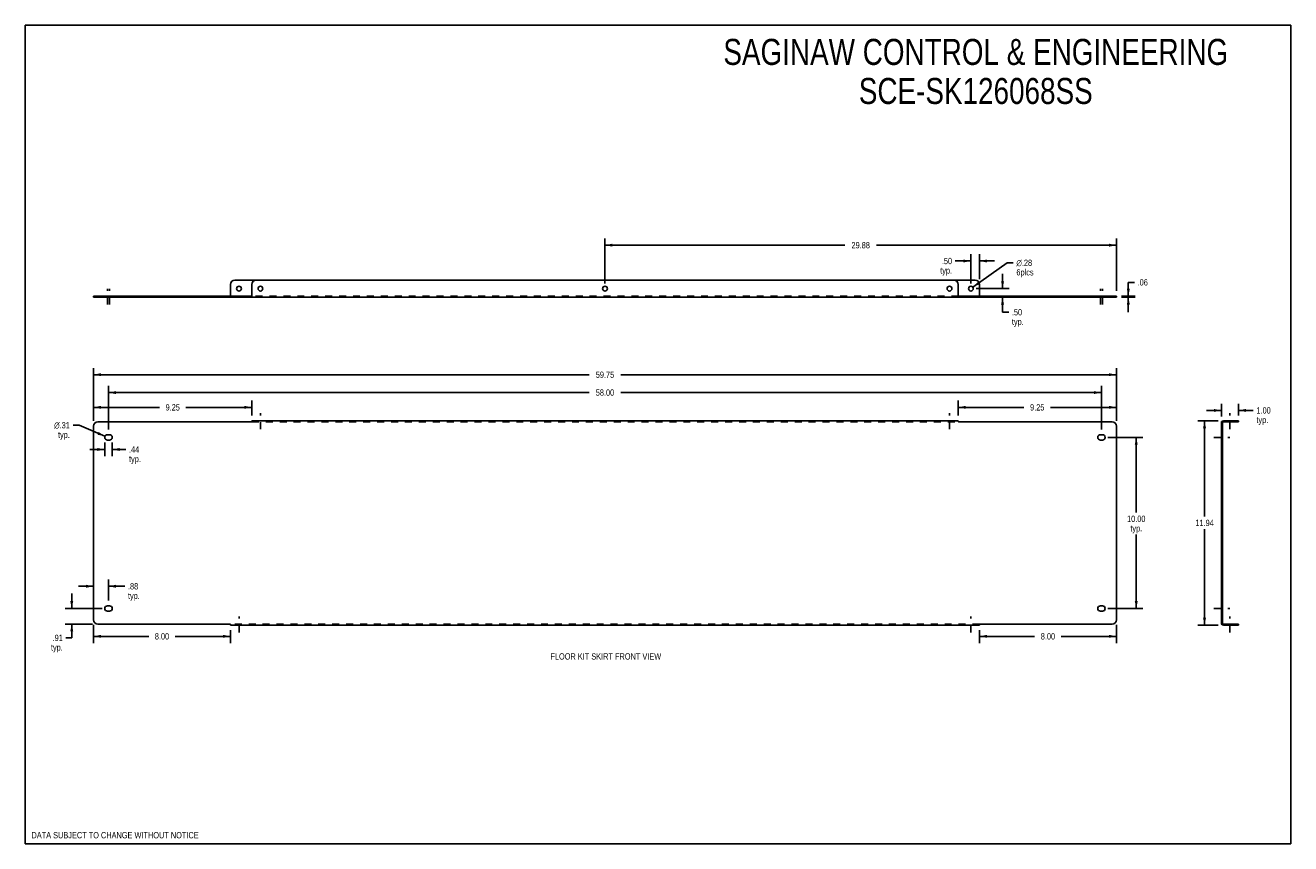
# Model space of a CAD drawing. Header units: inches. Extents: x 0 to 73.9, y 0 to 47.8.
import ezdxf

# ---------------------------------------------------------------- set-up
doc = ezdxf.new("R2010")
doc.units = ezdxf.units.IN
doc.header["$LTSCALE"] = 4.065217
doc.header["$MEASUREMENT"] = 0
doc.linetypes.add('DASHED', pattern=[0.2, 0.1, -0.1])
doc.linetypes.add('HIDDEN', pattern=[0.2, 0.1, -0.1])
doc.layers.get('0').update_dxf_attribs({"linetype": 'CONTINUOUS'})
for name, color, linetype in [('02___PRT_ALL_AXES', 7, 'CONTINUOUS'), ('DEFAULT_2', 8, 'HIDDEN'), ('DIMENSIONS', 7, 'CONTINUOUS')]:
    doc.layers.add(name, color=color, linetype=linetype)
doc.styles.get("Standard").update_dxf_attribs({"font": 'txt', "width": 0.8})
doc.styles.add('TEXTSTYLE_1', font='gdt', dxfattribs={"width": 0.8})
doc.dimstyles.new('DIMSTYLE_1', dxfattribs={"dimtxt": 0.369565, "dimasz": 0.434783, "dimexe": 0.09, "dimexo": 0.07, "dimgap": 0.0425, "dimtad": 0, "dimtih": 1, "dimtoh": 1, "dimzin": 4, "dimdsep": 46, "dimtxsty": 'Standard', "dimblk": '_FILLED', "dimblk1": '_FILLED', "dimblk2": '_FILLED', "dimcen": 0.09, "dimadec": 0, "dimazin": 0, "dimtfac": 1, "dimtofl": 0, "dimtmove": 0, "dimatfit": 3, "dimldrblk": '_FILLED', "dimfxl": 0, "dimtolj": 1, "dimtzin": 4, "dimarcsym": 0})
doc.dimstyles.new('DIMSTYLE_2', dxfattribs={"dimtxt": 0.369565, "dimasz": 0.434783, "dimexe": 0.09, "dimexo": 0.07, "dimgap": 0.09, "dimtad": 0, "dimtih": 1, "dimtoh": 1, "dimzin": 4, "dimdsep": 46, "dimtxsty": 'Standard', "dimblk": '_FILLED', "dimblk1": '_FILLED', "dimblk2": '_FILLED', "dimcen": 0.09, "dimadec": 0, "dimazin": 0, "dimtfac": 1, "dimtofl": 0, "dimtmove": 0, "dimatfit": 3, "dimldrblk": '_FILLED', "dimfxl": 0, "dimtolj": 1, "dimtzin": 4, "dimarcsym": 0})

# ---------------------------------------------------------------- blocks, each defined once
blk = doc.blocks.new('_FILLED')
at = {"color": 0, "linetype": 'ByBlock'}
blk.add_solid([(0, 0), (-1, 0.2), (-1, -0.2)], dxfattribs=at)
blk = doc.blocks.new('*D1')
at = {"layer": 'DIMENSIONS', "color": 2, "linetype": 'Continuous'}
for p, q in [((3.984, 24.709), (3.984, 27.799)), ((3.984, 27.408), (32.935, 27.408)), ((63.734, 27.408), (34.783, 27.408)), ((63.734, 24.709), (63.734, 27.799))]:
    blk.add_line(p, q, dxfattribs=at)
at = {"layer": 'DIMENSIONS', "color": 2, "linetype": 'Continuous', "xscale": 0.4347826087, "yscale": 0.4347826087, "zscale": 0.4347826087, "rotation": 180}
blk.add_blockref('_FILLED', (3.984, 27.408), dxfattribs=at)
at = {"layer": 'DIMENSIONS', "color": 2, "linetype": 'Continuous', "xscale": 0.4347826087, "yscale": 0.4347826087, "zscale": 0.4347826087}
blk.add_blockref('_FILLED', (63.734, 27.408), dxfattribs=at)
at = {"layer": 'DIMENSIONS', "color": 2, "linetype": 'Continuous', "insert": (33.859, 27.593), "char_height": 0.3696, "width": 1.47826, "attachment_point": 2, "line_spacing_factor": 0.9}
blk.add_mtext('59.75', dxfattribs=at)
blk = doc.blocks.new('*D2')
at = {"layer": 'DIMENSIONS', "color": 2, "linetype": 'Continuous'}
for p, q in [((69.678, 24.715), (68.49, 24.715)), ((68.881, 24.715), (68.881, 19.116)), ((68.881, 12.777), (68.881, 18.376)), ((69.678, 12.777), (68.49, 12.777))]:
    blk.add_line(p, q, dxfattribs=at)
at = {"layer": 'DIMENSIONS', "color": 2, "linetype": 'Continuous', "xscale": 0.4347826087, "yscale": 0.4347826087, "zscale": 0.4347826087}
for p, rotation in [((68.881, 24.715), 90), ((68.881, 12.777), 270)]:
    blk.add_blockref('_FILLED', p, dxfattribs=dict(at, rotation=rotation))
at = {"layer": 'DIMENSIONS', "color": 2, "linetype": 'Continuous', "insert": (68.881, 18.931), "char_height": 0.3696, "width": 1.47826, "attachment_point": 2, "line_spacing_factor": 0.9}
blk.add_mtext('11.94', dxfattribs=at)
blk = doc.blocks.new('*D3')
at = {"layer": 'DIMENSIONS', "color": 2, "linetype": 'Continuous'}
for p, q in [((54.484, 25.019), (54.484, 25.891)), ((63.734, 24.709), (63.734, 25.891)), ((54.484, 25.5), (58.333, 25.5)), ((63.734, 25.5), (59.885, 25.5))]:
    blk.add_line(p, q, dxfattribs=at)
at = {"layer": 'DIMENSIONS', "color": 2, "linetype": 'Continuous', "xscale": 0.4347826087, "yscale": 0.4347826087, "zscale": 0.4347826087, "rotation": 180}
blk.add_blockref('_FILLED', (54.484, 25.5), dxfattribs=at)
at = {"layer": 'DIMENSIONS', "color": 2, "linetype": 'Continuous', "xscale": 0.4347826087, "yscale": 0.4347826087, "zscale": 0.4347826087}
blk.add_blockref('_FILLED', (63.734, 25.5), dxfattribs=at)
at = {"layer": 'DIMENSIONS', "color": 2, "linetype": 'Continuous', "insert": (59.109, 25.685), "char_height": 0.3696, "width": 1.18261, "attachment_point": 2, "line_spacing_factor": 0.9}
blk.add_mtext('9.25', dxfattribs=at)
blk = doc.blocks.new('*D4')
at = {"layer": 'DIMENSIONS', "color": 2, "linetype": 'Continuous'}
for p, q in [((3.984, 24.709), (3.984, 25.891)), ((13.234, 25.019), (13.234, 25.891)), ((3.984, 25.5), (7.833, 25.5)), ((13.234, 25.5), (9.385, 25.5))]:
    blk.add_line(p, q, dxfattribs=at)
at = {"layer": 'DIMENSIONS', "color": 2, "linetype": 'Continuous', "xscale": 0.4347826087, "yscale": 0.4347826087, "zscale": 0.4347826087, "rotation": 180}
blk.add_blockref('_FILLED', (3.984, 25.5), dxfattribs=at)
at = {"layer": 'DIMENSIONS', "color": 2, "linetype": 'Continuous', "xscale": 0.4347826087, "yscale": 0.4347826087, "zscale": 0.4347826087}
blk.add_blockref('_FILLED', (13.234, 25.5), dxfattribs=at)
at = {"layer": 'DIMENSIONS', "color": 2, "linetype": 'Continuous', "insert": (8.609, 25.685), "char_height": 0.3696, "width": 1.18261, "attachment_point": 2, "line_spacing_factor": 0.9}
blk.add_mtext('9.25', dxfattribs=at)
blk = doc.blocks.new('*D5')
at = {"layer": 'DIMENSIONS', "color": 2, "linetype": 'Continuous'}
for p, q in [((3.984, 12.783), (3.984, 11.727)), ((3.984, 12.118), (7.208, 12.118)), ((11.984, 12.118), (8.76, 12.118)), ((11.984, 12.473), (11.984, 11.727))]:
    blk.add_line(p, q, dxfattribs=at)
at = {"layer": 'DIMENSIONS', "color": 2, "linetype": 'Continuous', "xscale": 0.4347826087, "yscale": 0.4347826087, "zscale": 0.4347826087, "rotation": 180}
blk.add_blockref('_FILLED', (3.984, 12.118), dxfattribs=at)
at = {"layer": 'DIMENSIONS', "color": 2, "linetype": 'Continuous', "xscale": 0.4347826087, "yscale": 0.4347826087, "zscale": 0.4347826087}
blk.add_blockref('_FILLED', (11.984, 12.118), dxfattribs=at)
at = {"layer": 'DIMENSIONS', "color": 2, "linetype": 'Continuous', "insert": (7.984, 12.303), "char_height": 0.3696, "width": 1.18261, "attachment_point": 2, "line_spacing_factor": 0.9}
blk.add_mtext('8.00', dxfattribs=at)
blk = doc.blocks.new('*D6')
at = {"layer": 'DIMENSIONS', "color": 2, "linetype": 'Continuous'}
for p, q in [((63.734, 12.783), (63.734, 11.727)), ((55.734, 12.473), (55.734, 11.727)), ((55.734, 12.118), (58.958, 12.118)), ((63.734, 12.118), (60.51, 12.118))]:
    blk.add_line(p, q, dxfattribs=at)
at = {"layer": 'DIMENSIONS', "color": 2, "linetype": 'Continuous', "xscale": 0.4347826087, "yscale": 0.4347826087, "zscale": 0.4347826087, "rotation": 180}
blk.add_blockref('_FILLED', (55.734, 12.118), dxfattribs=at)
at = {"layer": 'DIMENSIONS', "color": 2, "linetype": 'Continuous', "xscale": 0.4347826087, "yscale": 0.4347826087, "zscale": 0.4347826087}
blk.add_blockref('_FILLED', (63.734, 12.118), dxfattribs=at)
at = {"layer": 'DIMENSIONS', "color": 2, "linetype": 'Continuous', "insert": (59.734, 12.303), "char_height": 0.3696, "width": 1.18261, "attachment_point": 2, "line_spacing_factor": 0.9}
blk.add_mtext('8.00', dxfattribs=at)
blk = doc.blocks.new('*D7')
at = {"layer": 'DIMENSIONS', "color": 2, "linetype": 'Continuous'}
for p, q in [((69.862, 25.321), (68.993, 25.321)), ((69.862, 24.959), (69.862, 25.712)), ((70.862, 25.019), (70.862, 25.712)), ((70.862, 25.321), (71.726, 25.321))]:
    blk.add_line(p, q, dxfattribs=at)
at = {"layer": 'DIMENSIONS', "color": 2, "linetype": 'Continuous', "xscale": 0.4347826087, "yscale": 0.4347826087, "zscale": 0.4347826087}
blk.add_blockref('_FILLED', (69.862, 25.321), dxfattribs=at)
at = {"layer": 'DIMENSIONS', "color": 2, "linetype": 'Continuous', "xscale": 0.4347826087, "yscale": 0.4347826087, "zscale": 0.4347826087, "rotation": 180}
blk.add_blockref('_FILLED', (70.862, 25.321), dxfattribs=at)
at = {"layer": 'DIMENSIONS', "color": 2, "linetype": 'Continuous', "insert": (71.911, 25.506), "char_height": 0.3696, "width": 1.18261, "attachment_point": 1, "line_spacing_factor": 0.9}
blk.add_mtext('1.00\\Ptyp.', dxfattribs=at)
blk = doc.blocks.new('*D8')
at = {"layer": 'DIMENSIONS', "color": 2, "linetype": 'Continuous'}
for p, q in [((63.226, 23.746), (65.283, 23.746)), ((64.892, 23.746), (64.892, 19.356)), ((64.892, 13.746), (64.892, 18.062)), ((63.226, 13.746), (65.283, 13.746))]:
    blk.add_line(p, q, dxfattribs=at)
at = {"layer": 'DIMENSIONS', "color": 2, "linetype": 'Continuous', "xscale": 0.4347826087, "yscale": 0.4347826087, "zscale": 0.4347826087}
for p, rotation in [((64.892, 23.746), 90), ((64.892, 13.746), 270)]:
    blk.add_blockref('_FILLED', p, dxfattribs=dict(at, rotation=rotation))
at = {"layer": 'DIMENSIONS', "color": 2, "linetype": 'Continuous', "insert": (64.892, 19.171), "char_height": 0.3696, "width": 1.47826, "attachment_point": 2, "line_spacing_factor": 0.9}
blk.add_mtext('10.00\\Ptyp.', dxfattribs=at)
blk = doc.blocks.new('*D9')
at = {"color": 2, "linetype": 'Continuous'}
for p, q in [((2.713, 13.746), (2.713, 14.616)), ((4.492, 13.746), (2.322, 13.746)), ((3.93, 12.837), (2.322, 12.837)), ((2.713, 12.837), (2.713, 12.027)), ((2.713, 12.027), (2.374, 12.027))]:
    blk.add_line(p, q, dxfattribs=at)
at = {"color": 2, "linetype": 'Continuous', "xscale": 0.4347826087, "yscale": 0.4347826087, "zscale": 0.4347826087}
for p, rotation in [((2.713, 13.746), 270), ((2.713, 12.837), 90)]:
    blk.add_blockref('_FILLED', p, dxfattribs=dict(at, rotation=rotation))
at = {"color": 2, "linetype": 'Continuous', "insert": (2.19, 12.212), "char_height": 0.3696, "width": 1.18261, "attachment_point": 3, "line_spacing_factor": 0.9}
blk.add_mtext('.91\\Ptyp.', dxfattribs=at)
blk = doc.blocks.new('*D10')
at = {"color": 2, "linetype": 'Continuous'}
for p, q in [((3.984, 15.043), (3.115, 15.043)), ((4.859, 14.207), (4.859, 15.434)), ((4.859, 15.043), (5.811, 15.043))]:
    blk.add_line(p, q, dxfattribs=at)
at = {"color": 2, "linetype": 'Continuous', "xscale": 0.4347826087, "yscale": 0.4347826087, "zscale": 0.4347826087}
blk.add_blockref('_FILLED', (3.984, 15.043), dxfattribs=at)
at = {"color": 2, "linetype": 'Continuous', "xscale": 0.4347826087, "yscale": 0.4347826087, "zscale": 0.4347826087, "rotation": 180}
blk.add_blockref('_FILLED', (4.859, 15.043), dxfattribs=at)
at = {"color": 2, "linetype": 'Continuous', "insert": (5.996, 15.228), "char_height": 0.3696, "width": 1.18261, "attachment_point": 1, "line_spacing_factor": 0.9}
blk.add_mtext('.88\\Ptyp.', dxfattribs=at)
blk = doc.blocks.new('*D11')
at = {"color": 2, "linetype": 'Continuous'}
for p, q in [((4.64, 23.039), (3.771, 23.039)), ((4.64, 23.442), (4.64, 22.648)), ((5.078, 23.442), (5.078, 22.648)), ((5.078, 23.039), (5.873, 23.039))]:
    blk.add_line(p, q, dxfattribs=at)
at = {"color": 2, "linetype": 'Continuous', "xscale": 0.4347826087, "yscale": 0.4347826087, "zscale": 0.4347826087}
blk.add_blockref('_FILLED', (4.64, 23.039), dxfattribs=at)
at = {"color": 2, "linetype": 'Continuous', "xscale": 0.4347826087, "yscale": 0.4347826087, "zscale": 0.4347826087, "rotation": 180}
blk.add_blockref('_FILLED', (5.078, 23.039), dxfattribs=at)
at = {"color": 2, "linetype": 'Continuous', "insert": (6.058, 23.224), "char_height": 0.3696, "width": 1.18261, "attachment_point": 1, "line_spacing_factor": 0.9}
blk.add_mtext('.44\\Ptyp.', dxfattribs=at)
blk = doc.blocks.new('*D12')
at = {"color": 2, "linetype": 'Continuous'}
for p, q in [((3.146, 24.454), (2.787, 24.454)), ((4.653, 23.808), (3.146, 24.454))]:
    blk.add_line(p, q, dxfattribs=at)
at = {"color": 2, "linetype": 'Continuous', "xscale": 0.4347826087, "yscale": 0.4347826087, "zscale": 0.4347826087, "rotation": 336.7778791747}
blk.add_blockref('_FILLED', (4.653, 23.808), dxfattribs=at)
at = {"color": 2, "linetype": 'Continuous', "insert": (2.602, 24.639), "char_height": 0.36957, "width": 1.37971, "attachment_point": 3, "line_spacing_factor": 0.9, "style": 'TEXTSTYLE_1'}
blk.add_mtext('{\\Fgdt;n}\\Ftxt;.31\\Ptyp.', dxfattribs=at)
blk = doc.blocks.new('*D13')
at = {"color": 2, "linetype": 'Continuous'}
for p, q in [((57.083, 32.438), (57.083, 33.307)), ((55.539, 32.438), (57.475, 32.438)), ((57.083, 31.938), (57.083, 31.06)), ((57.083, 31.06), (57.442, 31.06))]:
    blk.add_line(p, q, dxfattribs=at)
at = {"color": 2, "linetype": 'Continuous', "xscale": 0.4347826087, "yscale": 0.4347826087, "zscale": 0.4347826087}
for p, rotation in [((57.083, 32.438), 270), ((57.083, 31.938), 90)]:
    blk.add_blockref('_FILLED', p, dxfattribs=dict(at, rotation=rotation))
at = {"color": 2, "linetype": 'Continuous', "insert": (57.627, 31.244), "char_height": 0.3696, "width": 1.18261, "attachment_point": 1, "line_spacing_factor": 0.9}
blk.add_mtext('.50\\Ptyp.', dxfattribs=at)
blk = doc.blocks.new('*D14')
at = {"color": 2, "linetype": 'Continuous'}
for p, q in [((55.234, 34.053), (54.319, 34.053)), ((55.234, 32.742), (55.234, 34.444)), ((55.734, 32.992), (55.734, 34.444)), ((55.734, 34.053), (56.604, 34.053))]:
    blk.add_line(p, q, dxfattribs=at)
at = {"color": 2, "linetype": 'Continuous', "xscale": 0.4347826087, "yscale": 0.4347826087, "zscale": 0.4347826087}
blk.add_blockref('_FILLED', (55.234, 34.053), dxfattribs=at)
at = {"color": 2, "linetype": 'Continuous', "xscale": 0.4347826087, "yscale": 0.4347826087, "zscale": 0.4347826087, "rotation": 180}
blk.add_blockref('_FILLED', (55.734, 34.053), dxfattribs=at)
at = {"color": 2, "linetype": 'Continuous', "insert": (54.135, 34.237), "char_height": 0.3696, "width": 1.18261, "attachment_point": 3, "line_spacing_factor": 0.9}
blk.add_mtext('.50\\Ptyp.', dxfattribs=at)
blk = doc.blocks.new('*D15')
at = {"color": 2, "linetype": 'Continuous'}
for p, q in [((55.349, 32.519), (57.348, 33.948)), ((57.348, 33.948), (57.706, 33.948))]:
    blk.add_line(p, q, dxfattribs=at)
at = {"color": 2, "linetype": 'Continuous', "xscale": 0.4347826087, "yscale": 0.4347826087, "zscale": 0.4347826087, "rotation": 215.542528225}
blk.add_blockref('_FILLED', (55.349, 32.519), dxfattribs=at)
at = {"color": 2, "linetype": 'Continuous', "insert": (57.891, 34.132), "char_height": 0.36957, "width": 1.47826, "attachment_point": 1, "line_spacing_factor": 0.9, "style": 'TEXTSTYLE_1'}
blk.add_mtext('{\\Fgdt;n}\\Ftxt;.28\\P6plcs', dxfattribs=at)
blk = doc.blocks.new('*D16')
at = {"color": 2, "linetype": 'Continuous'}
for p, q in [((64.428, 31.998), (64.428, 32.805)), ((64.428, 32.805), (64.787, 32.805)), ((64.039, 31.998), (64.82, 31.998)), ((64.039, 31.938), (64.82, 31.938)), ((64.428, 31.938), (64.428, 31.068))]:
    blk.add_line(p, q, dxfattribs=at)
at = {"color": 2, "linetype": 'Continuous', "xscale": 0.4347826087, "yscale": 0.4347826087, "zscale": 0.4347826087}
for p, rotation in [((64.428, 31.998), 270), ((64.428, 31.938), 90)]:
    blk.add_blockref('_FILLED', p, dxfattribs=dict(at, rotation=rotation))
at = {"color": 2, "linetype": 'Continuous', "insert": (64.972, 32.99), "char_height": 0.3696, "width": 0.88696, "attachment_point": 1, "line_spacing_factor": 0.9}
blk.add_mtext('.06', dxfattribs=at)
blk = doc.blocks.new('*D17')
at = {"color": 2, "linetype": 'Continuous'}
for p, q in [((4.859, 24.207), (4.859, 26.754)), ((62.859, 24.207), (62.859, 26.754)), ((4.859, 26.363), (32.935, 26.363)), ((62.859, 26.363), (34.783, 26.363))]:
    blk.add_line(p, q, dxfattribs=at)
at = {"color": 2, "linetype": 'Continuous', "xscale": 0.4347826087, "yscale": 0.4347826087, "zscale": 0.4347826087, "rotation": 180}
blk.add_blockref('_FILLED', (4.859, 26.363), dxfattribs=at)
at = {"color": 2, "linetype": 'Continuous', "xscale": 0.4347826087, "yscale": 0.4347826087, "zscale": 0.4347826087}
blk.add_blockref('_FILLED', (62.859, 26.363), dxfattribs=at)
at = {"color": 2, "linetype": 'Continuous', "insert": (33.859, 26.548), "char_height": 0.3696, "width": 1.47826, "attachment_point": 2, "line_spacing_factor": 0.9}
blk.add_mtext('58.00', dxfattribs=at)
blk = doc.blocks.new('*D18')
at = {"color": 2, "linetype": 'Continuous'}
for p, q in [((33.859, 32.742), (33.859, 35.367)), ((33.859, 34.976), (47.873, 34.976)), ((63.734, 34.976), (49.721, 34.976)), ((63.734, 32.302), (63.734, 35.367))]:
    blk.add_line(p, q, dxfattribs=at)
at = {"color": 2, "linetype": 'Continuous', "xscale": 0.4347826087, "yscale": 0.4347826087, "zscale": 0.4347826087, "rotation": 180}
blk.add_blockref('_FILLED', (33.859, 34.976), dxfattribs=at)
at = {"color": 2, "linetype": 'Continuous', "xscale": 0.4347826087, "yscale": 0.4347826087, "zscale": 0.4347826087}
blk.add_blockref('_FILLED', (63.734, 34.976), dxfattribs=at)
at = {"color": 2, "linetype": 'Continuous', "insert": (48.797, 35.161), "char_height": 0.3696, "width": 1.47826, "attachment_point": 2, "line_spacing_factor": 0.9}
blk.add_mtext('29.88', dxfattribs=at)

msp = doc.modelspace()

# ---------------------------------------------------------------- linework, layer by layer
at = {"color": 7, "linetype": 'Continuous'}
for p, q in [((0, 0), (0, 47.826)), ((0, 47.826), (73.913, 47.826)), ((73.913, 0), (73.913, 47.826)), ((11.984, 31.998), (11.984, 32.688)), ((12.234, 32.938), (13.484, 32.938)), ((54.234, 32.938), (55.484, 32.938)), ((55.734, 31.998), (55.734, 32.688)), ((3.984, 31.998), (3.984, 31.938)), ((3.984, 31.998), (13.208, 31.998)), ((13.208, 31.998), (13.208, 31.938)), ((54.51, 31.998), (63.734, 31.998)), ((54.51, 31.998), (54.51, 31.938)), ((63.734, 31.998), (63.734, 31.938)), ((69.922, 24.655), (69.862, 24.655)), ((69.891, 24.673), (69.906, 24.66)), ((69.922, 12.837), (69.922, 24.655)), ((69.928, 24.642), (69.937, 24.634)), ((69.982, 24.655), (70.862, 24.655)), ((70.862, 24.655), (70.862, 24.715)), ((69.922, 12.837), (69.862, 12.837)), ((69.891, 12.819), (69.904, 12.83)), ((69.928, 12.85), (69.937, 12.858)), ((69.982, 12.837), (70.862, 12.837)), ((70.862, 12.837), (70.862, 12.777)), ((0, 0), (73.913, 0))]:
    msp.add_line(p, q, dxfattribs=at)
at = {"color": 3, "linetype": 'Continuous'}
for p, q in [((13.234, 32.688), (13.234, 31.967)), ((54.234, 32.938), (13.484, 32.938)), ((54.484, 31.967), (54.484, 32.688)), ((13.208, 31.938), (3.984, 31.938)), ((13.219, 31.938), (54.5, 31.938)), ((63.734, 31.938), (54.51, 31.938)), ((3.984, 24.405), (3.984, 13.087)), ((13.208, 24.655), (4.234, 24.655)), ((13.234, 24.715), (13.234, 24.673)), ((13.234, 24.715), (54.484, 24.715)), ((54.484, 24.715), (54.484, 24.673)), ((63.484, 24.655), (54.51, 24.655)), ((63.734, 13.087), (63.734, 24.405)), ((69.862, 12.837), (69.862, 24.655)), ((69.982, 24.715), (70.862, 24.715)), ((4.234, 12.837), (11.958, 12.837)), ((11.984, 12.777), (11.984, 12.819)), ((55.734, 12.777), (11.984, 12.777)), ((55.734, 12.777), (55.734, 12.819)), ((55.76, 12.837), (63.484, 12.837)), ((70.862, 12.777), (69.982, 12.777))]:
    msp.add_line(p, q, dxfattribs=at)
at = {"color": 7, "linetype": 'Continuous'}
for points in [[(11.984, 32.012), (11.98, 32.012), (11.977, 32.011), (11.974, 32.009), (11.971, 32.006), (11.968, 32.003), (11.965, 32), (11.962, 31.998), (11.958, 31.998)], [(13.234, 32.012), (13.23, 32.012), (13.227, 32.011), (13.224, 32.009), (13.221, 32.006), (13.218, 32.003), (13.215, 32), (13.212, 31.998), (13.208, 31.998)], [(54.484, 32.012), (54.488, 32.012), (54.492, 32.011), (54.495, 32.009), (54.498, 32.006), (54.501, 32.003), (54.504, 32), (54.507, 31.998), (54.51, 31.998)], [(55.734, 32.012), (55.738, 32.012), (55.742, 32.011), (55.745, 32.009), (55.748, 32.006), (55.751, 32.003), (55.754, 32), (55.757, 31.998), (55.76, 31.998)], [(69.927, 24.642), (69.928, 24.641), (69.929, 24.64), (69.928, 24.642)]]:
    msp.add_lwpolyline(points, dxfattribs=at)
at = {"color": 3, "linetype": 'Continuous'}
for points in [[(13.234, 31.967), (13.231, 31.963), (13.227, 31.958), (13.225, 31.953), (13.222, 31.949), (13.219, 31.944), (13.215, 31.941), (13.212, 31.939), (13.208, 31.938)], [(54.484, 31.967), (54.488, 31.963), (54.491, 31.958), (54.494, 31.953), (54.497, 31.949), (54.5, 31.944), (54.503, 31.941), (54.506, 31.939), (54.51, 31.938)], [(13.215, 24.66), (13.212, 24.657), (13.208, 24.655)], [(13.234, 24.673), (13.231, 24.67), (13.227, 24.667), (13.225, 24.665), (13.222, 24.663), (13.215, 24.66)], [(54.484, 24.673), (54.488, 24.67), (54.491, 24.667), (54.494, 24.665), (54.497, 24.663)], [(54.497, 24.663), (54.503, 24.66), (54.506, 24.657), (54.51, 24.655)], [(69.891, 24.673), (69.888, 24.67), (69.883, 24.667), (69.878, 24.665), (69.873, 24.663)], [(11.972, 12.829), (11.965, 12.832), (11.962, 12.835), (11.958, 12.837)], [(11.984, 12.819), (11.981, 12.822), (11.977, 12.825), (11.975, 12.827), (11.972, 12.829)], [(55.734, 12.819), (55.738, 12.822), (55.741, 12.825), (55.744, 12.827), (55.747, 12.829), (55.75, 12.83), (55.753, 12.832), (55.756, 12.835), (55.76, 12.837)], [(69.891, 12.819), (69.888, 12.822), (69.883, 12.825), (69.878, 12.827), (69.873, 12.829)]]:
    msp.add_lwpolyline(points, dxfattribs=at)
at = {"color": 7, "linetype": 'Continuous'}
for centre, radius, start, end in [((12.234, 32.688), 0.25, 90, 180), ((55.484, 32.688), 0.25, 0, 90), ((69.982, 24.595), 0.06, 90, 139.26368), ((69.982, 12.897), 0.06, 220.73632, 270)]:
    msp.add_arc(centre, radius, start, end, dxfattribs=at)
at = {"color": 3, "linetype": 'Continuous'}
for centre, radius, start, end in [((13.484, 32.688), 0.25, 90, 180), ((54.234, 32.688), 0.25, 0, 90), ((4.234, 24.405), 0.25, 90, 180), ((63.484, 24.405), 0.25, 0, 90), ((69.982, 24.595), 0.12, 90, 152.81869), ((4.234, 13.087), 0.25, 180, 270), ((63.484, 13.087), 0.25, 270, 360), ((69.982, 12.897), 0.12, 207.18131, 270)]:
    msp.add_arc(centre, radius, start, end, dxfattribs=at)
at = {"layer": '02___PRT_ALL_AXES', "color": 8, "linetype": 'HIDDEN'}
for p, q in [((4.64, 31.998), (4.64, 31.938)), ((4.641, 31.998), (5.078, 31.998)), ((4.641, 31.938), (5.078, 31.938)), ((5.078, 31.998), (5.078, 31.938)), ((62.64, 31.998), (62.64, 31.938)), ((62.641, 31.998), (63.078, 31.998)), ((62.641, 31.938), (63.078, 31.938)), ((63.078, 31.998), (63.078, 31.938)), ((70.222, 24.655), (70.222, 24.715)), ((70.503, 24.715), (70.222, 24.715)), ((70.503, 24.655), (70.222, 24.655)), ((70.503, 24.655), (70.503, 24.715)), ((69.862, 23.902), (69.862, 23.59)), ((69.922, 23.902), (69.862, 23.902)), ((69.922, 23.902), (69.922, 23.59)), ((69.922, 23.59), (69.862, 23.59)), ((69.922, 13.902), (69.862, 13.902)), ((69.862, 13.902), (69.862, 13.59)), ((69.922, 13.59), (69.862, 13.59)), ((69.922, 13.902), (69.922, 13.59)), ((70.503, 12.837), (70.222, 12.837)), ((70.222, 12.777), (70.222, 12.837)), ((70.503, 12.777), (70.222, 12.777)), ((70.503, 12.777), (70.503, 12.837))]:
    msp.add_line(p, q, dxfattribs=at)
at = {"layer": '02___PRT_ALL_AXES', "color": 2, "linetype": 'DASHED'}
for p, q in [((4.797, 31.502), (4.797, 32.432)), ((4.922, 31.502), (4.922, 32.432)), ((62.797, 31.502), (62.797, 32.432)), ((62.922, 31.502), (62.922, 32.432)), ((13.734, 24.219), (13.734, 25.15)), ((53.984, 24.219), (53.984, 25.15)), ((70.362, 24.219), (70.362, 25.15)), ((69.427, 23.746), (70.357, 23.746)), ((69.427, 13.746), (70.357, 13.746)), ((12.484, 12.341), (12.484, 13.272)), ((55.234, 12.341), (55.234, 13.272)), ((70.362, 12.341), (70.362, 13.272))]:
    msp.add_line(p, q, dxfattribs=at)
at = {"layer": '02___PRT_ALL_AXES', "color": 3, "linetype": 'Continuous'}
for p, q in [((4.797, 23.902), (4.922, 23.902)), ((62.797, 23.902), (62.922, 23.902)), ((4.922, 23.59), (4.797, 23.59)), ((62.922, 23.59), (62.797, 23.59)), ((4.797, 13.902), (4.922, 13.902)), ((4.922, 13.59), (4.797, 13.59)), ((62.797, 13.902), (62.922, 13.902)), ((62.922, 13.59), (62.797, 13.59))]:
    msp.add_line(p, q, dxfattribs=at)
at = {"layer": '02___PRT_ALL_AXES', "color": 7, "linetype": 'Continuous'}
for centre in [(12.484, 32.438), (55.234, 32.438)]:
    msp.add_circle(centre, 0.141, dxfattribs=at)
at = {"layer": '02___PRT_ALL_AXES', "color": 3, "linetype": 'Continuous'}
for centre in [(13.734, 32.438), (33.859, 32.438), (53.984, 32.438)]:
    msp.add_circle(centre, 0.141, dxfattribs=at)
for centre, start, end in [((4.797, 23.746), 90, 270), ((4.922, 23.746), 270, 90), ((62.797, 23.746), 90, 270), ((62.922, 23.746), 270, 90), ((4.797, 13.746), 90, 270), ((4.922, 13.746), 270, 90), ((62.797, 13.746), 90, 270), ((62.922, 13.746), 270, 90)]:
    msp.add_arc(centre, 0.156, start, end, dxfattribs=at)
at = {"layer": 'DEFAULT_2', "color": 8, "linetype": 'HIDDEN'}
for p, q in [((11.958, 31.998), (11.958, 31.938)), ((11.984, 31.967), (11.984, 31.998)), ((54.51, 31.998), (13.208, 31.998)), ((13.219, 31.938), (13.208, 31.938)), ((54.51, 31.938), (54.5, 31.938)), ((55.734, 31.967), (55.734, 31.998)), ((55.76, 31.998), (55.76, 31.938)), ((13.234, 24.655), (54.484, 24.655)), ((69.892, 24.655), (69.892, 24.655)), ((69.906, 24.66), (69.928, 24.642)), ((55.734, 12.837), (11.984, 12.837)), ((69.904, 12.83), (69.928, 12.85)), ((69.928, 12.85), (69.929, 12.851))]:
    msp.add_line(p, q, dxfattribs=at)
for points in [[(11.984, 31.967), (11.981, 31.963), (11.977, 31.958), (11.975, 31.953), (11.972, 31.949), (11.969, 31.944), (11.965, 31.941), (11.962, 31.939), (11.958, 31.938)], [(55.734, 31.967), (55.738, 31.963), (55.741, 31.958), (55.744, 31.953), (55.747, 31.949), (55.75, 31.944), (55.753, 31.941), (55.756, 31.939), (55.76, 31.938)], [(69.873, 24.663), (69.869, 24.662), (69.866, 24.66), (69.863, 24.657), (69.862, 24.655)], [(69.892, 24.655), (69.893, 24.655), (69.895, 24.654), (69.899, 24.653), (69.902, 24.653), (69.906, 24.652), (69.909, 24.65), (69.913, 24.649), (69.916, 24.647), (69.92, 24.646), (69.923, 24.644), (69.926, 24.643), (69.927, 24.642)], [(69.902, 24.655), (69.898, 24.655), (69.894, 24.655)], [(69.937, 24.634), (69.937, 24.635), (69.936, 24.637), (69.933, 24.639), (69.931, 24.642), (69.928, 24.645), (69.925, 24.648), (69.923, 24.652), (69.922, 24.655)], [(69.873, 12.829), (69.869, 12.83), (69.866, 12.832), (69.863, 12.835), (69.862, 12.837)], [(69.897, 12.838), (69.895, 12.838), (69.893, 12.837), (69.893, 12.837)], [(69.894, 12.837), (69.898, 12.837), (69.902, 12.837)], [(69.929, 12.851), (69.929, 12.851), (69.928, 12.851), (69.926, 12.849), (69.923, 12.848), (69.92, 12.846), (69.916, 12.845), (69.913, 12.843), (69.909, 12.842), (69.906, 12.84), (69.902, 12.839), (69.899, 12.838), (69.897, 12.838)], [(69.937, 12.858), (69.937, 12.857), (69.936, 12.855), (69.933, 12.853), (69.931, 12.85), (69.928, 12.847), (69.925, 12.844), (69.923, 12.84), (69.922, 12.837)]]:
    msp.add_lwpolyline(points, dxfattribs=at)
for centre, radius, start, end in [((69.982, 24.595), 0.12, 152.81869, 180), ((69.982, 24.595), 0.06, 139.26368, 180), ((69.982, 12.897), 0.12, 180, 207.18131), ((69.982, 12.897), 0.06, 180, 220.73632)]:
    msp.add_arc(centre, radius, start, end, dxfattribs=at)

# ---------------------------------------------------------------- texts
at = {"color": 2, "linetype": 'Continuous', "insert": (0.361, 0.683), "char_height": 0.36957, "width": 10.93913, "attachment_point": 1, "line_spacing_factor": 0.9}
msp.add_mtext('DATA SUBJECT TO CHANGE WITHOUT NOTICE', dxfattribs=at)
at = {"layer": 'DIMENSIONS', "color": 2, "linetype": 'Continuous', "attachment_point": 2, "line_spacing_factor": 0.9}
for s, insert, char_height, width in [('SAGINAW CONTROL & ENGINEERING\\PSCE-SK126068SS', (55.518, 47.032), 1.52174, 35.30435), ('FLOOR KIT SKIRT FRONT VIEW', (33.908, 11.13), 0.36957, 7.68696)]:
    msp.add_mtext(s, dxfattribs=dict(at, insert=insert, char_height=char_height, width=width))

# ---------------------------------------------------------------- dimensions: what is measured, and where the dimension line sits
at = {"color": 2, "linetype": 'Continuous'}
for base, p1, p2, picture, middle in [((63.734235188, 34.975810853), (33.859235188, 32.672012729), (63.734235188, 32.232012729), '*D18', (48.796735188, 34.975810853)), ((62.859, 26.363), (4.859, 24.137), (62.859, 24.137), '*D17', (33.859, 26.363))]:
    dim = msp.add_linear_dim(base=base, p1=p1, p2=p2, dimstyle='DIMSTYLE_1', dxfattribs=at)
    dim.commit()
    dim.dimension.update_dxf_attribs({"geometry": picture, "text_midpoint": middle, "dimtype": 160})
for base, p1, p2, angle, picture, middle in [((55.234, 34.053), (55.734, 32.922), (55.234, 32.672), 180, '*D14', (53.543, 33.775)), ((57.083, 32.438), (54.51, 31.938), (55.469, 32.438), 90, '*D13', (58.218, 30.782)), ((4.64, 23.039), (5.078, 23.512), (4.64, 23.512), 180, '*D11', (6.649, 22.762)), ((2.713, 13.746), (4, 12.837), (4.562, 13.746), 90, '*D9', (1.598, 11.75))]:
    dim = msp.add_linear_dim(base=base, p1=p1, p2=p2, angle=angle, text='<>\\Ptyp.', dimstyle='DIMSTYLE_1', dxfattribs=at)
    dim.commit()
    dim.dimension.update_dxf_attribs({"geometry": picture, "text_midpoint": middle, "dimtype": 160})
for p1, p2, text, picture, middle in [((55.349, 32.519), (55.12, 32.356), '<>\\P6plcs', '*D15', (58.63, 33.67)), ((4.653, 23.808), (4.94, 23.684), '<>\\Ptyp.', '*D12', (1.913, 24.177))]:
    dim = msp.add_diameter_dim_2p(p1=p1, p2=p2, text=text, dimstyle='DIMSTYLE_2', dxfattribs=at)
    dim.commit()
    dim.dimension.update_dxf_attribs({"geometry": picture, "text_midpoint": middle, "dimtype": 163})
dim = msp.add_linear_dim(base=(64.428, 31.938), p1=(64.89, 31.998), p2=(64.89, 31.938), angle=270, dimstyle='DIMSTYLE_1', dxfattribs=at)
dim.commit()
dim.dimension.update_dxf_attribs({"geometry": '*D16', "text_midpoint": (65.415, 32.805), "dimtype": 160})
dim = msp.add_linear_dim(base=(4.859235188, 15.042915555), p1=(3.984235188, 13.087237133), p2=(4.859235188, 14.136584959), text='<>\\Ptyp.', dimstyle='DIMSTYLE_1', dxfattribs=at)
dim.commit()
dim.dimension.update_dxf_attribs({"geometry": '*D10', "text_midpoint": (6.587555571, 14.765741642), "dimtype": 160})
at = {"layer": 'DIMENSIONS', "color": 2, "linetype": 'Continuous'}
for base, p1, p2, picture, middle in [((63.734, 27.408), (3.984, 24.639), (63.734, 24.639), '*D1', (33.859, 27.408)), ((13.234, 25.5), (3.984, 24.639), (13.234, 24.949), '*D4', (8.609, 25.5)), ((11.984, 12.118), (3.984, 12.853), (11.984, 11.657), '*D5', (7.984, 12.118))]:
    dim = msp.add_linear_dim(base=base, p1=p1, p2=p2, dimstyle='DIMSTYLE_1', dxfattribs=at)
    dim.commit()
    dim.dimension.update_dxf_attribs({"geometry": picture, "text_midpoint": middle, "dimtype": 160})
for base, p1, p2, angle, picture, middle in [((54.484, 25.5), (63.734, 24.639), (54.484, 24.949), 180, '*D3', (59.109, 25.5)), ((68.881, 24.715), (69.748, 12.777), (69.748, 24.715), 90, '*D2', (68.881, 18.746)), ((55.734, 12.118), (63.734, 12.853), (55.734, 11.657), 180, '*D6', (59.734, 12.118))]:
    dim = msp.add_linear_dim(base=base, p1=p1, p2=p2, angle=angle, dimstyle='DIMSTYLE_1', dxfattribs=at)
    dim.commit()
    dim.dimension.update_dxf_attribs({"geometry": picture, "text_midpoint": middle, "dimtype": 160})
dim = msp.add_linear_dim(base=(70.862, 25.321), p1=(69.862, 25.782), p2=(70.862, 25.782), text='<>\\Ptyp.', dimstyle='DIMSTYLE_1', dxfattribs=at)
dim.commit()
dim.dimension.update_dxf_attribs({"geometry": '*D7', "text_midpoint": (72.502, 25.044), "dimtype": 160})
dim = msp.add_linear_dim(base=(64.892, 23.746), p1=(63.156, 13.746), p2=(63.156, 23.746), angle=90, text='<>\\Ptyp.', dimstyle='DIMSTYLE_1', dxfattribs=at)
dim.commit()
dim.dimension.update_dxf_attribs({"geometry": '*D8', "text_midpoint": (64.892, 18.709), "dimtype": 160})

doc.saveas('drawing.dxf')
